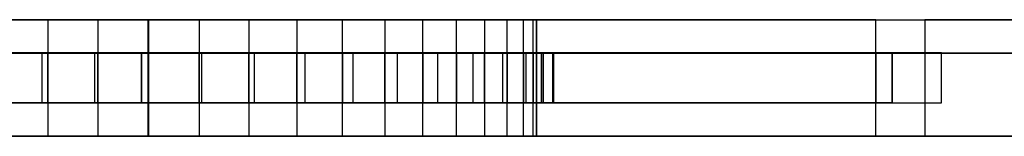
# Model space of a CAD drawing. Header units: millimetres. Extents: x -35 to 33166, y -35 to 31591.
# Tile 21 of 36: x 9086 to 12088, y 19535 to 19891. Entities that reach past the tile are written whole.
import ezdxf

# ---------------------------------------------------------------- set-up
doc = ezdxf.new("R2010")
doc.units = ezdxf.units.MM
doc.header["$LTSCALE"] = 25.4
doc.layers.get('0').update_dxf_attribs({"true_color": 0xffffff})
for name, color, linetype, true_color in [('end caps & lintels', 7, 'Continuous', 0xffa500), ('Walls - L1', 7, 'Continuous', 0xb4b464), ('Walls - L2', 7, 'Continuous', 0x64ff64)]:
    doc.layers.add(name, color=color, linetype=linetype, true_color=true_color)

# ---------------------------------------------------------------- blocks, each defined once
blk = doc.blocks.new('GF-WG08_LeftCap_6in_#8')
for p, q in [((0, 152.4), (0, 0)), ((50, 152.4), (0, 152.4)), ((50, 152.4, 457.2), (0, 152.4, 457.2)), ((0, 152.4, 457.2), (0, 0, 457.2)), ((0, 152.4), (0, 152.4, 457.2)), ((50, 0), (50, 152.4)), ((50, 0, 457.2), (50, 152.4, 457.2)), ((50, 152.4), (50, 152.4, 457.2)), ((0, 0), (50, 0)), ((0, 0, 457.2), (50, 0, 457.2)), ((0, 0), (0, 0, 457.2)), ((50, 0), (50, 0, 457.2))]:
    blk.add_line(p, q)
blk = doc.blocks.new('GF-WG08_LeftCap_6in_#9')
for p, q in [((0, 152.4), (0, 0)), ((50, 152.4), (0, 152.4)), ((50, 152.4, 457.2), (0, 152.4, 457.2)), ((0, 152.4, 457.2), (0, 0, 457.2)), ((0, 152.4), (0, 152.4, 457.2)), ((50, 0), (50, 152.4)), ((50, 0, 457.2), (50, 152.4, 457.2)), ((50, 152.4), (50, 152.4, 457.2)), ((0, 0), (50, 0)), ((0, 0, 457.2), (50, 0, 457.2)), ((0, 0), (0, 0, 457.2)), ((50, 0), (50, 0, 457.2))]:
    blk.add_line(p, q)
blk = doc.blocks.new('GF-WG08_LeftCap_6in_#10')
for p, q in [((0, 152.4), (0, 0)), ((50, 152.4), (0, 152.4)), ((50, 152.4, 457.2), (0, 152.4, 457.2)), ((0, 152.4, 457.2), (0, 0, 457.2)), ((0, 152.4), (0, 152.4, 457.2)), ((50, 0), (50, 152.4)), ((50, 0, 457.2), (50, 152.4, 457.2)), ((50, 152.4), (50, 152.4, 457.2)), ((0, 0), (50, 0)), ((0, 0, 457.2), (50, 0, 457.2)), ((0, 0), (0, 0, 457.2)), ((50, 0), (50, 0, 457.2))]:
    blk.add_line(p, q)
blk = doc.blocks.new('GF-WG08_LeftCap_6in_#11')
for p, q in [((0, 152.4), (0, 0)), ((50, 152.4), (0, 152.4)), ((50, 152.4, 457.2), (0, 152.4, 457.2)), ((0, 152.4, 457.2), (0, 0, 457.2)), ((0, 152.4), (0, 152.4, 457.2)), ((50, 0), (50, 152.4)), ((50, 0, 457.2), (50, 152.4, 457.2)), ((50, 152.4), (50, 152.4, 457.2)), ((0, 0), (50, 0)), ((0, 0, 457.2), (50, 0, 457.2)), ((0, 0), (0, 0, 457.2)), ((50, 0), (50, 0, 457.2))]:
    blk.add_line(p, q)
blk = doc.blocks.new('GF-WG08_LeftCap_6in_#12')
for p, q in [((0, 152.4), (0, 0)), ((50, 152.4), (0, 152.4)), ((50, 152.4, 457.2), (0, 152.4, 457.2)), ((0, 152.4, 457.2), (0, 0, 457.2)), ((0, 152.4), (0, 152.4, 457.2)), ((50, 0), (50, 152.4)), ((50, 0, 457.2), (50, 152.4, 457.2)), ((50, 152.4), (50, 152.4, 457.2)), ((0, 0), (50, 0)), ((0, 0, 457.2), (50, 0, 457.2)), ((0, 0), (0, 0, 457.2)), ((50, 0), (50, 0, 457.2))]:
    blk.add_line(p, q)
blk = doc.blocks.new('GF-WG08_LeftCap_6in_#13')
for p, q in [((0, 152.4), (0, 0)), ((50, 152.4), (0, 152.4)), ((50, 152.4, 457.2), (0, 152.4, 457.2)), ((0, 152.4, 457.2), (0, 0, 457.2)), ((0, 152.4), (0, 152.4, 457.2)), ((50, 0), (50, 152.4)), ((50, 0, 457.2), (50, 152.4, 457.2)), ((50, 152.4), (50, 152.4, 457.2)), ((0, 0), (50, 0)), ((0, 0, 457.2), (50, 0, 457.2)), ((0, 0), (0, 0, 457.2)), ((50, 0), (50, 0, 457.2))]:
    blk.add_line(p, q)
blk = doc.blocks.new('GF-WG08_LeftCap_6in_#14')
for p, q in [((0, 152.4), (0, 0)), ((50, 152.4), (0, 152.4)), ((50, 152.4, 181.8), (0, 152.4, 181.8)), ((0, 152.4, 181.8), (0, 0, 181.8)), ((0, 152.4), (0, 152.4, 181.8)), ((50, 0), (50, 152.4)), ((50, 0, 181.8), (50, 152.4, 181.8)), ((50, 152.4), (50, 152.4, 181.8)), ((0, 0), (50, 0)), ((0, 0, 181.8), (50, 0, 181.8)), ((0, 0), (0, 0, 181.8)), ((50, 0), (50, 0, 181.8))]:
    blk.add_line(p, q)
blk = doc.blocks.new('GF-WG08_HeadLintel_6in_#5')
for p, q in [((0, 152.4), (0, 0)), ((1219.2, 152.4), (0, 152.4)), ((1219.2, 152.4, 63), (0, 152.4, 63)), ((0, 152.4, 63), (0, 0, 63)), ((0, 152.4), (0, 152.4, 63)), ((1219.2, 0), (1219.2, 152.4)), ((1219.2, 0, 63), (1219.2, 152.4, 63)), ((1219.2, 152.4), (1219.2, 152.4, 63)), ((0, 0), (1219.2, 0)), ((0, 0, 63), (1219.2, 0, 63)), ((0, 0), (0, 0, 63)), ((1219.2, 0), (1219.2, 0, 63))]:
    blk.add_line(p, q)
blk = doc.blocks.new('GF-WG08_HeadLintel_6in_#6')
for p, q in [((0, 152.4), (0, 0)), ((1219.2, 152.4), (0, 152.4)), ((1219.2, 152.4, 63), (0, 152.4, 63)), ((0, 152.4, 63), (0, 0, 63)), ((0, 152.4), (0, 152.4, 63)), ((1219.2, 0), (1219.2, 152.4)), ((1219.2, 0, 63), (1219.2, 152.4, 63)), ((1219.2, 152.4), (1219.2, 152.4, 63)), ((0, 0), (1219.2, 0)), ((0, 0, 63), (1219.2, 0, 63)), ((0, 0), (0, 0, 63)), ((1219.2, 0), (1219.2, 0, 63))]:
    blk.add_line(p, q)
blk = doc.blocks.new('GF-WG08_HeadLintel_6in_#7')
for p, q in [((0, 152.4), (0, 0)), ((1219.2, 152.4), (0, 152.4)), ((1219.2, 152.4, 63), (0, 152.4, 63)), ((0, 152.4, 63), (0, 0, 63)), ((0, 152.4), (0, 152.4, 63)), ((1219.2, 0), (1219.2, 152.4)), ((1219.2, 0, 63), (1219.2, 152.4, 63)), ((1219.2, 152.4), (1219.2, 152.4, 63)), ((0, 0), (1219.2, 0)), ((0, 0, 63), (1219.2, 0, 63)), ((0, 0), (0, 0, 63)), ((1219.2, 0), (1219.2, 0, 63))]:
    blk.add_line(p, q)
blk = doc.blocks.new('Difference#98')
for p, q in [((6508.764, 19535.02, -100), (6508.764, 19890.62, -100)), ((6508.764, 19890.62, -100), (7110.5, 19890.62, -100)), ((6508.7746, 19607, 3351.27), (6508.764, 19890.62, 3557.6)), ((6508.764, 19890.62, -100), (6508.764, 19890.62, 3557.6)), ((6508.764, 19890.62, 3557.6), (7260.9746, 19890.62, 3557.6)), ((6508.764, 19890.62, 3557.6), (6508.764, 19535.02, 3557.6)), ((6508.764, 19890.62, 3557.6), (6508.764, 19535.02, 3351.27)), ((7110.5, 19535.02, -100), (7110.5, 19890.62, -100)), ((7110.5, 19890.62, -100), (7110.5, 19890.62, 2825.5)), ((7110.5, 19890.62, 2825.5), (7110.5, 19535.02, 2825.5)), ((7110.5, 19890.62, 2825.5), (11846, 19890.62, 2825.5)), ((7260.9746, 19535.02, 3498.73), (7260.9746, 19890.62, 3498.73)), ((7260.9746, 19890.62, 3498.73), (7260.9746, 19890.62, 3557.6)), ((7260.9746, 19890.62, 3557.6), (7260.9746, 19535.02, 3557.6)), ((11696, 19890.62, 3498.73), (7260.9746, 19890.62, 3498.73)), ((11696, 19535.02, 3498.73), (11696, 19890.62, 3498.73)), ((11696, 19535.02, 3557.6), (11696, 19890.62, 3557.6)), ((11696, 19890.62, 3557.6), (11696, 19890.62, 3498.73)), ((11696, 19890.62, 3557.6), (12447.156, 19890.62, 3557.6)), ((11846, 19890.62, 2825.5), (11846, 19535.02, 2825.5)), ((11846, 19890.62, 2825.5), (11846, 19890.62, -100)), ((11846, 19890.62, -100), (11846, 19535.02, -100)), ((12447.156, 19890.62, -100), (11846, 19890.62, -100)), ((12447.156, 19890.62, 3557.6), (12447.156, 19890.62, -100)), ((12447.156, 19890.62, -100), (12447.156, 19535.02, -100)), ((12447.156, 19890.62, 3557.6), (12447.156, 19535.02, 3557.6)), ((6508.7746, 19789, 3351.27), (6508.7746, 19607, 3351.27)), ((6508.7746, 19607, 3198.73), (6508.7746, 19789, 3198.73)), ((6508.7746, 19789, 3198.73), (6508.7746, 19789, 3351.27)), ((12447.156, 19789, 3198.73), (6508.7746, 19789, 3198.73)), ((6508.7746, 19789, 3351.27), (12447.156, 19789, 3351.27)), ((12447.156, 19535.02, 3198.73), (12447.156, 19789, 3198.73)), ((12447.156, 19789, 3351.27), (12447.156, 19535.02, 3351.27)), ((12447.156, 19789, 3198.73), (12447.156, 19789, 3351.27)), ((6508.7746, 19607, 3198.73), (6508.764, 19535.02, 3198.73)), ((6508.764, 19535.02, 3351.27), (6508.7746, 19607, 3351.27)), ((6508.764, 19535.02, -100), (6508.7746, 19607, 3198.73)), ((6508.7746, 19607, 3351.27), (6508.7746, 19607, 3198.73)), ((6508.764, 19535.02, 3198.73), (6508.7999, 19535.02, 3198.73)), ((6508.7999, 19535.02, 3351.27), (6508.764, 19535.02, 3351.27)), ((6508.764, 19535.02, -100), (7110.5, 19535.02, -100)), ((6508.764, 19535.02, 3198.73), (6508.764, 19535.02, -100)), ((6508.764, 19535.02, 3557.6), (6508.764, 19535.02, 3351.27)), ((7260.9746, 19535.02, 3557.6), (6508.764, 19535.02, 3557.6)), ((6508.7999, 19535.02, 3198.73), (12447.156, 19535.02, 3198.73)), ((12447.156, 19535.02, 3351.27), (6508.7999, 19535.02, 3351.27)), ((7110.5, 19535.02, 2825.5), (7110.5, 19535.02, -100)), ((11846, 19535.02, 2825.5), (7110.5, 19535.02, 2825.5)), ((7260.9746, 19535.02, 3557.6), (7260.9746, 19535.02, 3498.73)), ((7260.9746, 19535.02, 3498.73), (11696, 19535.02, 3498.73)), ((11696, 19535.02, 3498.73), (11696, 19535.02, 3557.6)), ((12447.156, 19535.02, 3557.6), (11696, 19535.02, 3557.6)), ((11846, 19535.02, -100), (11846, 19535.02, 2825.5)), ((11846, 19535.02, -100), (12447.156, 19535.02, -100)), ((12447.156, 19535.02, -100), (12447.156, 19535.02, 3198.73)), ((12447.156, 19535.02, 3351.27), (12447.156, 19535.02, 3557.6))]:
    blk.add_line(p, q)
blk = doc.blocks.new('Group3573')
at = {"layer": 'Walls - L1'}
blk.add_blockref('Difference#98', (0, 0), dxfattribs=at)
blk = doc.blocks.new('Difference#44')
for p, q in [((6508.8, 19535, 6836.1), (6508.8, 19890.6, 6836.1)), ((6508.8, 19890.6, 6836.1), (6508.8, 19890.6, 3557.6)), ((6508.8, 19890.6, 3557.6), (6508.8, 19535, 3557.6)), ((6508.8, 19890.6, 3557.6), (7261, 19890.6, 3557.6)), ((6508.8, 19890.6, 6836.1), (9478, 19890.6, 9805.3)), ((7261, 19535, 3557.6), (7261, 19890.6, 3557.6)), ((7261, 19890.6, 3557.6), (7261, 19890.6, 6275)), ((7261, 19890.6, 6275), (7261, 19535, 6275)), ((7261, 19890.6, 6275), (8295, 19890.6, 6275)), ((11696, 19890.6, 3557.6), (7261, 19890.6, 3557.6)), ((8295, 19890.6, 6275), (8295, 19535, 6275)), ((8295, 19890.6, 6275), (8295, 19890.6, 6350)), ((8295, 19890.6, 6350), (8295, 19535, 6350)), ((8295, 19890.6, 6350), (8305.1, 19890.6, 6511.1)), ((8305.1, 19890.6, 6511.1), (8305.1, 19535, 6511.1)), ((8305.1, 19890.6, 6511.1), (8335.3, 19890.6, 6669.4)), ((8335.3, 19890.6, 6669.4), (8335.3, 19535, 6669.4)), ((8335.3, 19890.6, 6669.4), (8385.1, 19890.6, 6822.2)), ((8385.1, 19890.6, 6822.2), (8385.1, 19535, 6822.2)), ((8385.1, 19890.6, 6822.2), (8453.6, 19890.6, 6967)), ((8453.6, 19890.6, 6967), (8453.6, 19535, 6967)), ((8453.6, 19890.6, 6967), (8539.6, 19890.6, 7101.2)), ((8539.6, 19890.6, 7101.2), (8539.6, 19535, 7101.2)), ((8539.6, 19890.6, 7101.2), (8641.6, 19890.6, 7222.6)), ((8641.6, 19890.6, 7222.6), (8641.6, 19535, 7222.6)), ((8641.6, 19890.6, 7222.6), (8758, 19890.6, 7329)), ((8758, 19890.6, 7329), (8758, 19535, 7329)), ((8758, 19890.6, 7329), (8886.8, 19890.6, 7418.7)), ((8886.8, 19890.6, 7418.7), (8886.8, 19535, 7418.7)), ((8886.8, 19890.6, 7418.7), (9025.6, 19890.6, 7490.1)), ((9025.6, 19890.6, 7490.1), (9025.6, 19535, 7490.1)), ((9025.6, 19890.6, 7490.1), (9172.2, 19890.6, 7542)), ((9172.2, 19890.6, 7542), (9172.2, 19535, 7542)), ((9172.2, 19890.6, 7542), (9324, 19890.6, 7573.4)), ((9324, 19890.6, 7573.4), (9324, 19535, 7573.4)), ((9324, 19890.6, 7573.4), (9478.5, 19890.6, 7584)), ((9478, 19890.6, 9805.3), (12447.3, 19890.6, 6836)), ((9478, 19535, 9805.3), (9478, 19890.6, 9805.3)), ((9478.5, 19890.6, 7584), (9478.5, 19535, 7584)), ((9478.5, 19890.6, 7584), (9633, 19890.6, 7573.4)), ((9633, 19890.6, 7573.4), (9633, 19535, 7573.4)), ((9633, 19890.6, 7573.4), (9784.8, 19890.6, 7542)), ((9784.8, 19890.6, 7542), (9784.8, 19535, 7542)), ((9784.8, 19890.6, 7542), (9931.4, 19890.6, 7490.1)), ((9931.4, 19890.6, 7490.1), (9931.4, 19535, 7490.1)), ((9931.4, 19890.6, 7490.1), (10070.2, 19890.6, 7418.7)), ((10070.2, 19535, 7418.7), (10070.2, 19890.6, 7418.7)), ((10070.2, 19890.6, 7418.7), (10199, 19890.6, 7329)), ((10199, 19890.6, 7329), (10199, 19535, 7329)), ((10199, 19890.6, 7329), (10315.4, 19890.6, 7222.6)), ((10315.4, 19535, 7222.6), (10315.4, 19890.6, 7222.6)), ((10315.4, 19890.6, 7222.6), (10417.4, 19890.6, 7101.2)), ((10417.4, 19535, 7101.2), (10417.4, 19890.6, 7101.2)), ((10417.4, 19890.6, 7101.2), (10503.4, 19890.6, 6967)), ((10503.4, 19890.6, 6967), (10503.4, 19535, 6967)), ((10503.4, 19890.6, 6967), (10571.9, 19890.6, 6822.2)), ((10571.9, 19535, 6822.2), (10571.9, 19890.6, 6822.2)), ((10571.9, 19890.6, 6822.2), (10621.7, 19890.6, 6669.4)), ((10621.7, 19535, 6669.4), (10621.7, 19890.6, 6669.4)), ((10621.7, 19890.6, 6669.4), (10651.9, 19890.6, 6511.1)), ((10651.9, 19535, 6511.1), (10651.9, 19890.6, 6511.1)), ((10651.9, 19890.6, 6511.1), (10662, 19890.6, 6350)), ((10662, 19535, 6350), (10662, 19890.6, 6350)), ((10662, 19890.6, 6350), (10662, 19890.6, 6275)), ((10662, 19890.6, 6275), (10662, 19535, 6275)), ((10662, 19890.6, 6275), (11696, 19890.6, 6275)), ((11696, 19535, 3557.6), (11696, 19890.6, 3557.6)), ((11696, 19535, 6275), (11696, 19890.6, 6275)), ((11696, 19890.6, 6275), (11696, 19890.6, 3557.6)), ((11696, 19890.6, 3557.6), (12447.3, 19890.6, 3557.6)), ((12447.3, 19890.6, 3557.6), (12447.3, 19535, 3557.6)), ((12447.3, 19890.6, 6836), (12447.3, 19890.6, 3557.6)), ((12447.3, 19890.6, 6836), (12447.3, 19535, 6836)), ((6508.8, 19535, 3557.6), (7261, 19535, 3557.6)), ((9478, 19535, 9805.3), (6508.8, 19535, 6836.1)), ((6508.8, 19535, 6836.1), (6508.8, 19535, 3557.6)), ((7261, 19535, 6275), (7261, 19535, 3557.6)), ((8295, 19535, 6275), (7261, 19535, 6275)), ((7261, 19535, 3557.6), (11696, 19535, 3557.6)), ((8295, 19535, 6350), (8295, 19535, 6275)), ((8305.1, 19535, 6511.1), (8295, 19535, 6350)), ((8335.3, 19535, 6669.4), (8305.1, 19535, 6511.1)), ((8385.1, 19535, 6822.2), (8335.3, 19535, 6669.4)), ((8453.6, 19535, 6967), (8385.1, 19535, 6822.2)), ((8539.6, 19535, 7101.2), (8453.6, 19535, 6967)), ((8641.6, 19535, 7222.6), (8539.6, 19535, 7101.2)), ((8758, 19535, 7329), (8641.6, 19535, 7222.6)), ((8886.8, 19535, 7418.7), (8758, 19535, 7329)), ((9025.6, 19535, 7490.1), (8886.8, 19535, 7418.7)), ((9172.2, 19535, 7542), (9025.6, 19535, 7490.1)), ((9324, 19535, 7573.4), (9172.2, 19535, 7542)), ((9478.5, 19535, 7584), (9324, 19535, 7573.4)), ((12447.3, 19535, 6836), (9478, 19535, 9805.3)), ((9633, 19535, 7573.4), (9478.5, 19535, 7584)), ((9784.8, 19535, 7542), (9633, 19535, 7573.4)), ((9931.4, 19535, 7490.1), (9784.8, 19535, 7542)), ((10070.2, 19535, 7418.7), (9931.4, 19535, 7490.1)), ((10199, 19535, 7329), (10070.2, 19535, 7418.7)), ((10315.4, 19535, 7222.6), (10199, 19535, 7329)), ((10417.4, 19535, 7101.2), (10315.4, 19535, 7222.6)), ((10503.4, 19535, 6967), (10417.4, 19535, 7101.2)), ((10571.9, 19535, 6822.2), (10503.4, 19535, 6967)), ((10621.7, 19535, 6669.4), (10571.9, 19535, 6822.2)), ((10651.9, 19535, 6511.1), (10621.7, 19535, 6669.4)), ((10662, 19535, 6350), (10651.9, 19535, 6511.1)), ((10662, 19535, 6275), (10662, 19535, 6350)), ((11696, 19535, 6275), (10662, 19535, 6275)), ((11696, 19535, 3557.6), (11696, 19535, 6275)), ((11696, 19535, 3557.6), (12447.3, 19535, 3557.6)), ((12447.3, 19535, 3557.6), (12447.3, 19535, 6836))]:
    blk.add_line(p, q)
blk = doc.blocks.new('Group3664')
at = {"layer": 'Walls - L2'}
blk.add_blockref('Difference#44', (0, 0), dxfattribs=at)
blk = doc.blocks.new('Group#16')
for p, q in [((11696, 19789.02, 3557.6), (11696, 19789.02, 4014.8)), ((11696, 19789.02, 4014.8), (11746, 19789.02, 4014.8)), ((11746, 19789.02, 3557.6), (11696, 19789.02, 3557.6)), ((11696, 19636.62, 4014.8), (11696, 19789.02, 4014.8)), ((11696, 19789.02, 3557.6), (11696, 19636.62, 3557.6)), ((11746, 19789.02, 4014.8), (11746, 19789.02, 3557.6)), ((11746, 19636.62, 4014.8), (11746, 19789.02, 4014.8)), ((11746, 19636.62, 3557.6), (11746, 19789.02, 3557.6)), ((11696, 19636.62, 3557.6), (11696, 19636.62, 4014.8)), ((11746, 19636.62, 3557.6), (11696, 19636.62, 3557.6)), ((11696, 19636.62, 4014.8), (11746, 19636.62, 4014.8)), ((11746, 19636.62, 4014.8), (11746, 19636.62, 3557.6))]:
    blk.add_line(p, q)
blk = doc.blocks.new('Group#17')
for p, q in [((11696, 19789.02, 4014.8), (11696, 19789.02, 4472)), ((11696, 19789.02, 4472), (11746, 19789.02, 4472)), ((11746, 19789.02, 4014.8), (11696, 19789.02, 4014.8)), ((11696, 19636.62, 4472), (11696, 19789.02, 4472)), ((11696, 19789.02, 4014.8), (11696, 19636.62, 4014.8)), ((11746, 19789.02, 4472), (11746, 19789.02, 4014.8)), ((11746, 19636.62, 4472), (11746, 19789.02, 4472)), ((11746, 19636.62, 4014.8), (11746, 19789.02, 4014.8)), ((11696, 19636.62, 4014.8), (11696, 19636.62, 4472)), ((11746, 19636.62, 4014.8), (11696, 19636.62, 4014.8)), ((11696, 19636.62, 4472), (11746, 19636.62, 4472)), ((11746, 19636.62, 4472), (11746, 19636.62, 4014.8))]:
    blk.add_line(p, q)
blk = doc.blocks.new('Group#18')
for p, q in [((11696, 19789.02, 4472), (11696, 19789.02, 4929.2)), ((11696, 19789.02, 4929.2), (11746, 19789.02, 4929.2)), ((11746, 19789.02, 4472), (11696, 19789.02, 4472)), ((11696, 19636.62, 4929.2), (11696, 19789.02, 4929.2)), ((11696, 19789.02, 4472), (11696, 19636.62, 4472)), ((11746, 19789.02, 4929.2), (11746, 19789.02, 4472)), ((11746, 19636.62, 4929.2), (11746, 19789.02, 4929.2)), ((11746, 19636.62, 4472), (11746, 19789.02, 4472)), ((11696, 19636.62, 4472), (11696, 19636.62, 4929.2)), ((11746, 19636.62, 4472), (11696, 19636.62, 4472)), ((11696, 19636.62, 4929.2), (11746, 19636.62, 4929.2)), ((11746, 19636.62, 4929.2), (11746, 19636.62, 4472))]:
    blk.add_line(p, q)
blk = doc.blocks.new('Group#26')
for p, q in [((11696, 19789.02, 4929.2), (11696, 19789.02, 5386.4)), ((11696, 19789.02, 5386.4), (11746, 19789.02, 5386.4)), ((11746, 19789.02, 4929.2), (11696, 19789.02, 4929.2)), ((11696, 19636.62, 5386.4), (11696, 19789.02, 5386.4)), ((11696, 19789.02, 4929.2), (11696, 19636.62, 4929.2)), ((11746, 19789.02, 5386.4), (11746, 19789.02, 4929.2)), ((11746, 19636.62, 5386.4), (11746, 19789.02, 5386.4)), ((11746, 19636.62, 4929.2), (11746, 19789.02, 4929.2)), ((11696, 19636.62, 4929.2), (11696, 19636.62, 5386.4)), ((11746, 19636.62, 4929.2), (11696, 19636.62, 4929.2)), ((11696, 19636.62, 5386.4), (11746, 19636.62, 5386.4)), ((11746, 19636.62, 5386.4), (11746, 19636.62, 4929.2))]:
    blk.add_line(p, q)
blk = doc.blocks.new('Group#28')
for p, q in [((11696, 19789.02, 5386.4), (11696, 19789.02, 5843.6)), ((11696, 19789.02, 5843.6), (11746, 19789.02, 5843.6)), ((11746, 19789.02, 5386.4), (11696, 19789.02, 5386.4)), ((11696, 19636.62, 5843.6), (11696, 19789.02, 5843.6)), ((11696, 19789.02, 5386.4), (11696, 19636.62, 5386.4)), ((11746, 19789.02, 5843.6), (11746, 19789.02, 5386.4)), ((11746, 19636.62, 5843.6), (11746, 19789.02, 5843.6)), ((11746, 19636.62, 5386.4), (11746, 19789.02, 5386.4)), ((11696, 19636.62, 5386.4), (11696, 19636.62, 5843.6)), ((11746, 19636.62, 5386.4), (11696, 19636.62, 5386.4)), ((11696, 19636.62, 5843.6), (11746, 19636.62, 5843.6)), ((11746, 19636.62, 5843.6), (11746, 19636.62, 5386.4))]:
    blk.add_line(p, q)
blk = doc.blocks.new('Group#29')
for p, q in [((11696, 19789.02, 5843.6), (11696, 19789.02, 6275)), ((11696, 19789.02, 6275), (11746, 19789.02, 6275)), ((11746, 19789.02, 5843.6), (11696, 19789.02, 5843.6)), ((11696, 19636.62, 6275), (11696, 19789.02, 6275)), ((11696, 19789.02, 5843.6), (11696, 19636.62, 5843.6)), ((11746, 19789.02, 6275), (11746, 19789.02, 5843.6)), ((11746, 19636.62, 6275), (11746, 19789.02, 6275)), ((11746, 19636.62, 5843.6), (11746, 19789.02, 5843.6)), ((11696, 19636.62, 5843.6), (11696, 19636.62, 6275)), ((11746, 19636.62, 5843.6), (11696, 19636.62, 5843.6)), ((11696, 19636.62, 6275), (11746, 19636.62, 6275)), ((11746, 19636.62, 6275), (11746, 19636.62, 5843.6))]:
    blk.add_line(p, q)
blk = doc.blocks.new('Group#30')
for p, q in [((11746, 19789.02, 6275), (10712, 19789.02, 6275)), ((10712, 19789.02, 6275), (10712, 19789.02, 6338)), ((10712, 19789.02, 6338), (11746, 19789.02, 6338)), ((10712, 19636.62, 6275), (10712, 19789.02, 6275)), ((10712, 19636.62, 6338), (10712, 19789.02, 6338)), ((11746, 19789.02, 6338), (11746, 19789.02, 6275)), ((11746, 19789.02, 6275), (11746, 19636.62, 6275)), ((11746, 19636.62, 6338), (11746, 19789.02, 6338)), ((11746, 19636.62, 6275), (10712, 19636.62, 6275)), ((10712, 19636.62, 6338), (11746, 19636.62, 6338)), ((10712, 19636.62, 6275), (10712, 19636.62, 6338)), ((11746, 19636.62, 6338), (11746, 19636.62, 6275))]:
    blk.add_line(p, q)
blk = doc.blocks.new('Group#51')
for p, q in [((10662, 19789.02, 6275), (10662, 19789.02, 6350)), ((10662, 19789.02, 6350), (10712, 19789.02, 6558.78)), ((10712, 19789.02, 6275), (10662, 19789.02, 6275)), ((10662, 19636.62, 6350), (10662, 19789.02, 6350)), ((10662, 19789.02, 6275), (10662, 19636.62, 6275)), ((10712, 19789.02, 6558.78), (10712, 19789.02, 6275)), ((10712, 19636.62, 6558.78), (10712, 19789.02, 6558.78)), ((10712, 19636.62, 6275), (10712, 19789.02, 6275)), ((10662, 19636.62, 6275), (10662, 19636.62, 6350)), ((10712, 19636.62, 6275), (10662, 19636.62, 6275)), ((10662, 19636.62, 6350), (10712, 19636.62, 6558.78)), ((10712, 19636.62, 6558.78), (10712, 19636.62, 6275))]:
    blk.add_line(p, q)
blk = doc.blocks.new('Group#52')
for p, q in [((10651.9, 19789, 6511.1), (10621.7, 19789, 6669.4)), ((10621.7, 19789, 6669.4), (10682.8, 19789, 6685.1)), ((10621.7, 19636.6, 6669.4), (10621.7, 19789, 6669.4)), ((10714.5, 19789, 6519), (10651.9, 19789, 6511.1)), ((10651.9, 19789, 6511.1), (10651.9, 19636.6, 6511.1)), ((10682.8, 19789, 6685.1), (10714.5, 19789, 6519)), ((10682.8, 19636.6, 6685.1), (10682.8, 19789, 6685.1)), ((10714.5, 19636.6, 6519), (10714.5, 19789, 6519)), ((10651.9, 19636.6, 6511.1), (10621.7, 19636.6, 6669.4)), ((10621.7, 19636.6, 6669.4), (10682.8, 19636.6, 6685.1)), ((10714.5, 19636.6, 6519), (10651.9, 19636.6, 6511.1)), ((10682.8, 19636.6, 6685.1), (10714.5, 19636.6, 6519))]:
    blk.add_line(p, q)
blk = doc.blocks.new('Group#53')
for p, q in [((10621.7, 19789, 6669.4), (10571.9, 19789, 6822.2)), ((10571.9, 19789, 6822.2), (10630.6, 19789, 6845.5)), ((10571.9, 19636.6, 6822.2), (10571.9, 19789, 6822.2)), ((10682.8, 19789, 6685.1), (10621.7, 19789, 6669.4)), ((10621.7, 19789, 6669.4), (10621.7, 19636.6, 6669.4)), ((10630.6, 19789, 6845.5), (10682.8, 19789, 6685.1)), ((10630.6, 19636.6, 6845.5), (10630.6, 19789, 6845.5)), ((10682.8, 19636.6, 6685.1), (10682.8, 19789, 6685.1)), ((10621.7, 19636.6, 6669.4), (10571.9, 19636.6, 6822.2)), ((10571.9, 19636.6, 6822.2), (10630.6, 19636.6, 6845.5)), ((10682.8, 19636.6, 6685.1), (10621.7, 19636.6, 6669.4)), ((10630.6, 19636.6, 6845.5), (10682.8, 19636.6, 6685.1))]:
    blk.add_line(p, q)
blk = doc.blocks.new('Group#54')
for p, q in [((10571.9, 19789, 6822.2), (10503.4, 19789, 6967)), ((10503.4, 19789, 6967), (10558.7, 19789, 6997.6)), ((10503.4, 19636.6, 6967), (10503.4, 19789, 6967)), ((10558.7, 19789, 6997.6), (10630.6, 19789, 6845.5)), ((10558.7, 19636.6, 6997.6), (10558.7, 19789, 6997.6)), ((10630.6, 19789, 6845.5), (10571.9, 19789, 6822.2)), ((10571.9, 19789, 6822.2), (10571.9, 19636.6, 6822.2)), ((10630.6, 19636.6, 6845.5), (10630.6, 19789, 6845.5)), ((10571.9, 19636.6, 6822.2), (10503.4, 19636.6, 6967)), ((10503.4, 19636.6, 6967), (10558.7, 19636.6, 6997.6)), ((10558.7, 19636.6, 6997.6), (10630.6, 19636.6, 6845.5)), ((10630.6, 19636.6, 6845.5), (10571.9, 19636.6, 6822.2))]:
    blk.add_line(p, q)
blk = doc.blocks.new('Group#56')
for p, q in [((10503.4, 19789, 6967), (10417.4, 19789, 7101.2)), ((10417.4, 19789, 7101.2), (10468.3, 19789, 7138.6)), ((10417.4, 19636.6, 7101.2), (10417.4, 19789, 7101.2)), ((10468.3, 19789, 7138.6), (10558.7, 19789, 6997.6)), ((10468.3, 19636.6, 7138.6), (10468.3, 19789, 7138.6)), ((10558.7, 19789, 6997.6), (10503.4, 19789, 6967)), ((10503.4, 19789, 6967), (10503.4, 19636.6, 6967)), ((10558.7, 19636.6, 6997.6), (10558.7, 19789, 6997.6)), ((10503.4, 19636.6, 6967), (10417.4, 19636.6, 7101.2)), ((10417.4, 19636.6, 7101.2), (10468.3, 19636.6, 7138.6)), ((10468.3, 19636.6, 7138.6), (10558.7, 19636.6, 6997.6)), ((10558.7, 19636.6, 6997.6), (10503.4, 19636.6, 6967))]:
    blk.add_line(p, q)
blk = doc.blocks.new('Group#57')
for p, q in [((10417.4, 19789, 7101.2), (10315.4, 19789, 7222.6)), ((10315.4, 19789, 7222.6), (10360.9, 19789, 7266.3)), ((10315.4, 19636.6, 7222.6), (10315.4, 19789, 7222.6)), ((10360.9, 19789, 7266.3), (10468.3, 19789, 7138.6)), ((10360.9, 19636.6, 7266.3), (10360.9, 19789, 7266.3)), ((10468.3, 19789, 7138.6), (10417.4, 19789, 7101.2)), ((10417.4, 19789, 7101.2), (10417.4, 19636.6, 7101.2)), ((10468.3, 19636.6, 7138.6), (10468.3, 19789, 7138.6)), ((10417.4, 19636.6, 7101.2), (10315.4, 19636.6, 7222.6)), ((10315.4, 19636.6, 7222.6), (10360.9, 19636.6, 7266.3)), ((10360.9, 19636.6, 7266.3), (10468.3, 19636.6, 7138.6)), ((10468.3, 19636.6, 7138.6), (10417.4, 19636.6, 7101.2))]:
    blk.add_line(p, q)
blk = doc.blocks.new('Group#58')
for p, q in [((10315.4, 19789, 7222.6), (10199, 19789, 7329)), ((10199, 19789, 7329), (10238.4, 19789, 7378.3)), ((10199, 19636.6, 7329), (10199, 19789, 7329)), ((10238.4, 19789, 7378.3), (10360.9, 19789, 7266.3)), ((10238.4, 19636.6, 7378.3), (10238.4, 19789, 7378.3)), ((10360.9, 19789, 7266.3), (10315.4, 19789, 7222.6)), ((10315.4, 19789, 7222.6), (10315.4, 19636.6, 7222.6)), ((10360.9, 19636.6, 7266.3), (10360.9, 19789, 7266.3)), ((10315.4, 19636.6, 7222.6), (10199, 19636.6, 7329)), ((10199, 19636.6, 7329), (10238.4, 19636.6, 7378.3)), ((10238.4, 19636.6, 7378.3), (10360.9, 19636.6, 7266.3)), ((10360.9, 19636.6, 7266.3), (10315.4, 19636.6, 7222.6))]:
    blk.add_line(p, q)
blk = doc.blocks.new('Group4907')
for p, q in [((10199, 19789, 7329), (10070.2, 19789, 7418.7)), ((10070.2, 19789, 7418.7), (10102.8, 19789, 7472.8)), ((10070.2, 19636.6, 7418.7), (10070.2, 19789, 7418.7)), ((10102.8, 19789, 7472.8), (10238.4, 19789, 7378.3)), ((10102.8, 19636.6, 7472.8), (10102.8, 19789, 7472.8)), ((10238.4, 19789, 7378.3), (10199, 19789, 7329)), ((10199, 19789, 7329), (10199, 19636.6, 7329)), ((10238.4, 19636.6, 7378.3), (10238.4, 19789, 7378.3)), ((10199, 19636.6, 7329), (10070.2, 19636.6, 7418.7)), ((10070.2, 19636.6, 7418.7), (10102.8, 19636.6, 7472.8)), ((10102.8, 19636.6, 7472.8), (10238.4, 19636.6, 7378.3)), ((10238.4, 19636.6, 7378.3), (10199, 19636.6, 7329))]:
    blk.add_line(p, q)
blk = doc.blocks.new('Group4908')
for p, q in [((10070.2, 19789, 7418.7), (9931.4, 19789, 7490.1)), ((9931.4, 19789, 7490.1), (9956.4, 19789, 7548)), ((9931.4, 19636.6, 7490.1), (9931.4, 19789, 7490.1)), ((9956.4, 19789, 7548), (10102.8, 19789, 7472.8)), ((9956.4, 19636.6, 7548), (9956.4, 19789, 7548)), ((10102.8, 19789, 7472.8), (10070.2, 19789, 7418.7)), ((10070.2, 19789, 7418.7), (10070.2, 19636.6, 7418.7)), ((10102.8, 19636.6, 7472.8), (10102.8, 19789, 7472.8)), ((10070.2, 19636.6, 7418.7), (9931.4, 19636.6, 7490.1)), ((9931.4, 19636.6, 7490.1), (9956.4, 19636.6, 7548)), ((9956.4, 19636.6, 7548), (10102.8, 19636.6, 7472.8)), ((10102.8, 19636.6, 7472.8), (10070.2, 19636.6, 7418.7))]:
    blk.add_line(p, q)
blk = doc.blocks.new('Group4909')
for p, q in [((9931.4, 19789, 7490.1), (9784.8, 19789, 7542)), ((9784.8, 19789, 7542), (9801.8, 19789, 7602.8)), ((9784.8, 19636.6, 7542), (9784.8, 19789, 7542)), ((9801.8, 19789, 7602.8), (9956.4, 19789, 7548)), ((9801.8, 19636.6, 7602.8), (9801.8, 19789, 7602.8)), ((9956.4, 19789, 7548), (9931.4, 19789, 7490.1)), ((9931.4, 19789, 7490.1), (9931.4, 19636.6, 7490.1)), ((9956.4, 19636.6, 7548), (9956.4, 19789, 7548)), ((9931.4, 19636.6, 7490.1), (9784.8, 19636.6, 7542)), ((9784.8, 19636.6, 7542), (9801.8, 19636.6, 7602.8)), ((9801.8, 19636.6, 7602.8), (9956.4, 19636.6, 7548)), ((9956.4, 19636.6, 7548), (9931.4, 19636.6, 7490.1))]:
    blk.add_line(p, q)
blk = doc.blocks.new('Group4910')
for p, q in [((9784.8, 19789, 7542), (9633, 19789, 7573.4)), ((9633, 19789, 7573.4), (9641.6, 19789, 7636)), ((9633, 19636.6, 7573.4), (9633, 19789, 7573.4)), ((9641.6, 19789, 7636), (9801.8, 19789, 7602.8)), ((9641.6, 19636.6, 7636), (9641.6, 19789, 7636)), ((9801.8, 19789, 7602.8), (9784.8, 19789, 7542)), ((9784.8, 19789, 7542), (9784.8, 19636.6, 7542)), ((9801.8, 19636.6, 7602.8), (9801.8, 19789, 7602.8)), ((9784.8, 19636.6, 7542), (9633, 19636.6, 7573.4)), ((9633, 19636.6, 7573.4), (9641.6, 19636.6, 7636)), ((9641.6, 19636.6, 7636), (9801.8, 19636.6, 7602.8)), ((9801.8, 19636.6, 7602.8), (9784.8, 19636.6, 7542))]:
    blk.add_line(p, q)
blk = doc.blocks.new('Group4911')
for p, q in [((9633, 19789, 7573.4), (9478.5, 19789, 7584)), ((9478.5, 19789, 7584), (9478.5, 19789, 7647.1)), ((9478.5, 19789, 7647.1), (9641.6, 19789, 7636)), ((9478.5, 19636.6, 7584), (9478.5, 19789, 7584)), ((9478.5, 19636.6, 7647.1), (9478.5, 19789, 7647.1)), ((9641.6, 19789, 7636), (9633, 19789, 7573.4)), ((9633, 19789, 7573.4), (9633, 19636.6, 7573.4)), ((9641.6, 19636.6, 7636), (9641.6, 19789, 7636)), ((9633, 19636.6, 7573.4), (9478.5, 19636.6, 7584)), ((9478.5, 19636.6, 7647.1), (9641.6, 19636.6, 7636)), ((9478.5, 19636.6, 7584), (9478.5, 19636.6, 7647.1)), ((9641.6, 19636.6, 7636), (9633, 19636.6, 7573.4))]:
    blk.add_line(p, q)
blk = doc.blocks.new('Group4912')
for p, q in [((9324, 19789, 7573.4), (9315.4, 19789, 7636)), ((9315.4, 19789, 7636), (9478.5, 19789, 7647.1)), ((9315.4, 19636.6, 7636), (9315.4, 19789, 7636)), ((9478.5, 19789, 7584), (9324, 19789, 7573.4)), ((9324, 19636.6, 7573.4), (9324, 19789, 7573.4)), ((9478.5, 19789, 7647.1), (9478.5, 19789, 7584)), ((9478.5, 19789, 7584), (9478.5, 19636.6, 7584)), ((9478.5, 19636.6, 7647.1), (9478.5, 19789, 7647.1)), ((9315.4, 19636.6, 7636), (9478.5, 19636.6, 7647.1)), ((9324, 19636.6, 7573.4), (9315.4, 19636.6, 7636)), ((9478.5, 19636.6, 7584), (9324, 19636.6, 7573.4)), ((9478.5, 19636.6, 7647.1), (9478.5, 19636.6, 7584))]:
    blk.add_line(p, q)
blk = doc.blocks.new('Group4913')
for p, q in [((9172.2, 19789, 7542), (9155.2, 19789, 7602.8)), ((9155.2, 19789, 7602.8), (9315.4, 19789, 7636)), ((9155.2, 19636.6, 7602.8), (9155.2, 19789, 7602.8)), ((9324, 19789, 7573.4), (9172.2, 19789, 7542)), ((9172.2, 19636.6, 7542), (9172.2, 19789, 7542)), ((9315.4, 19789, 7636), (9324, 19789, 7573.4)), ((9315.4, 19636.6, 7636), (9315.4, 19789, 7636)), ((9324, 19789, 7573.4), (9324, 19636.6, 7573.4)), ((9155.2, 19636.6, 7602.8), (9315.4, 19636.6, 7636)), ((9172.2, 19636.6, 7542), (9155.2, 19636.6, 7602.8)), ((9324, 19636.6, 7573.4), (9172.2, 19636.6, 7542)), ((9315.4, 19636.6, 7636), (9324, 19636.6, 7573.4))]:
    blk.add_line(p, q)
blk = doc.blocks.new('Group4914')
for p, q in [((9025.6, 19789, 7490.1), (9000.6, 19789, 7548)), ((9000.6, 19789, 7548), (9155.2, 19789, 7602.8)), ((9000.6, 19636.6, 7548), (9000.6, 19789, 7548)), ((9172.2, 19789, 7542), (9025.6, 19789, 7490.1)), ((9025.6, 19636.6, 7490.1), (9025.6, 19789, 7490.1)), ((9155.2, 19789, 7602.8), (9172.2, 19789, 7542)), ((9155.2, 19636.6, 7602.8), (9155.2, 19789, 7602.8)), ((9172.2, 19789, 7542), (9172.2, 19636.6, 7542)), ((9000.6, 19636.6, 7548), (9155.2, 19636.6, 7602.8)), ((9025.6, 19636.6, 7490.1), (9000.6, 19636.6, 7548)), ((9172.2, 19636.6, 7542), (9025.6, 19636.6, 7490.1)), ((9155.2, 19636.6, 7602.8), (9172.2, 19636.6, 7542))]:
    blk.add_line(p, q)

msp = doc.modelspace()

# ---------------------------------------------------------------- block references
for name in ['Group3573', 'Group3664']:
    msp.add_blockref(name, (0, 0))
at = {"layer": 'end caps & lintels', "rotation": 180}
for name, p in [('GF-WG08_HeadLintel_6in_#7', (9457.6, 19789.3, 2825)), ('GF-WG08_HeadLintel_6in_#6', (10676.8, 19789.3, 2825)), ('GF-WG08_HeadLintel_6in_#5', (11896, 19789.3, 2825)), ('GF-WG08_LeftCap_6in_#8', (11896, 19789.3, -100)), ('GF-WG08_LeftCap_6in_#9', (11896, 19789.3, 357.2)), ('GF-WG08_LeftCap_6in_#10', (11896, 19789.3, 814.4)), ('GF-WG08_LeftCap_6in_#11', (11896, 19789.3, 1271.6)), ('GF-WG08_LeftCap_6in_#12', (11896, 19789.3, 1728.8)), ('GF-WG08_LeftCap_6in_#13', (11896, 19789.3, 2186)), ('GF-WG08_LeftCap_6in_#14', (11896, 19789.3, 2643.2))]:
    msp.add_blockref(name, p, dxfattribs=at)
at = {"layer": 'end caps & lintels', "color": 131, "true_color": 0x99ffff}
for name in ['Group4914', 'Group4913', 'Group4912', 'Group4911', 'Group4910', 'Group4909', 'Group4908', 'Group4907', 'Group#58', 'Group#57', 'Group#56', 'Group#54', 'Group#53', 'Group#52', 'Group#51', 'Group#30', 'Group#16', 'Group#17', 'Group#18', 'Group#26', 'Group#28', 'Group#29']:
    msp.add_blockref(name, (0, 0), dxfattribs=at)

doc.saveas('drawing.dxf')
